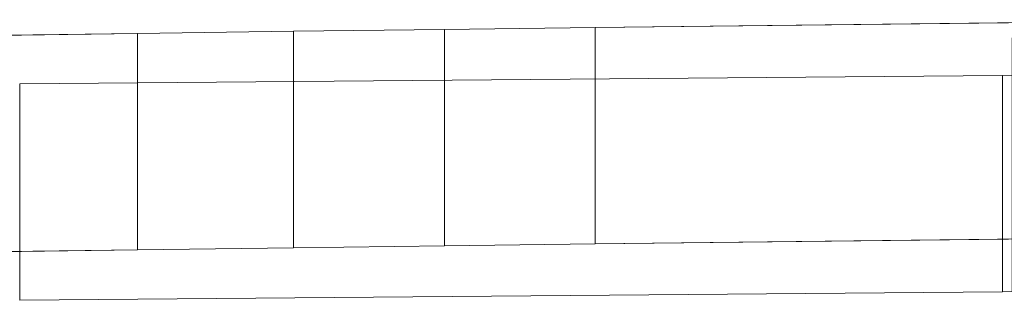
# Model space of a CAD drawing. Header units: millimetres. Extents: x -211 to 218, y -248 to 286.
# Tile 76 of 214: x -160 to -133, y 67 to 75. Entities that reach past the tile are written whole.
import ezdxf

# ---------------------------------------------------------------- set-up
doc = ezdxf.new("R2010")
doc.units = ezdxf.units.MM
doc.header["$LTSCALE"] = 25.4
doc.layers.add('None', color=7, linetype='Continuous', lineweight=9)

msp = doc.modelspace()

# ---------------------------------------------------------------- linework, layer by layer
at = {"layer": 'None', "color": 7, "linetype": 'Continuous', "lineweight": 9}
for points in [[(-125.35, 74.775, -27.725), (-125.35, 68.78, -27.965), (-144.133, 68.564, -22.572), (-144.133, 74.559, -22.332)], [(-156.806, 74.394, -18.195), (-156.806, 68.398, -18.435), (-161.153, 68.338, -16.918), (-161.153, 74.333, -16.678)], [(-152.483, 74.452, -19.651), (-152.483, 68.457, -19.891), (-156.806, 68.398, -18.435), (-156.806, 74.394, -18.195)], [(-148.308, 74.506, -21.013), (-148.308, 68.511, -21.253), (-152.483, 68.457, -19.891), (-152.483, 74.452, -19.651)], [(-144.133, 74.559, -22.332), (-144.133, 68.564, -22.572), (-148.308, 68.511, -21.253), (-148.308, 74.506, -21.013)], [(-160.063, 72.993, 16.779), (-160.063, 66.998, 16.539), (-132.868, 67.236, 10.595), (-132.868, 73.231, 10.835)], [(-132.868, 73.231, 10.835), (-132.868, 67.236, 10.595), (-132.595, 67.238, 10.546), (-132.595, 73.233, 10.786)]]:
    msp.add_3dface(points, dxfattribs=at)
for points, invisible_edges in [([(-125.35, 74.775, -27.725), (-144.133, 74.559, -22.332), (-132.595, 74.274, -15.21), (-126.895, 74.274, -15.21)], 10), ([(-160.328, 73.864, -4.973), (-152.483, 74.452, -19.651), (-156.806, 74.394, -18.195), (-161.153, 74.333, -16.678)], 9), ([(-160.063, 72.993, 16.779), (-132.868, 73.231, 10.835), (-144.133, 74.559, -22.332), (-160.328, 73.864, -4.973)], 14), ([(-160.328, 73.864, -4.973), (-144.133, 74.559, -22.332), (-148.308, 74.506, -21.013)], 9), ([(-160.328, 73.864, -4.973), (-148.308, 74.506, -21.013), (-152.483, 74.452, -19.651)], 9), ([(-132.868, 73.231, 10.835), (-132.595, 73.233, 10.786), (-132.595, 74.274, -15.21), (-144.133, 74.559, -22.332)], 12), ([(-126.895, 68.279, -15.45), (-132.595, 68.279, -15.45), (-144.133, 68.564, -22.572), (-125.35, 68.78, -27.965)], 10), ([(-161.153, 68.338, -16.918), (-156.806, 68.398, -18.435), (-152.483, 68.457, -19.891), (-160.328, 67.869, -5.213)], 12), ([(-160.328, 67.869, -5.213), (-144.133, 68.564, -22.572), (-132.868, 67.236, 10.595), (-160.063, 66.998, 16.539)], 11), ([(-148.308, 68.511, -21.253), (-144.133, 68.564, -22.572), (-160.328, 67.869, -5.213)], 10), ([(-152.483, 68.457, -19.891), (-148.308, 68.511, -21.253), (-160.328, 67.869, -5.213)], 10), ([(-144.133, 68.564, -22.572), (-132.595, 68.279, -15.45), (-132.595, 67.238, 10.546), (-132.868, 67.236, 10.595)], 9)]:
    msp.add_3dface(points, dxfattribs=dict(at, invisible_edges=invisible_edges))

doc.saveas('drawing.dxf')
